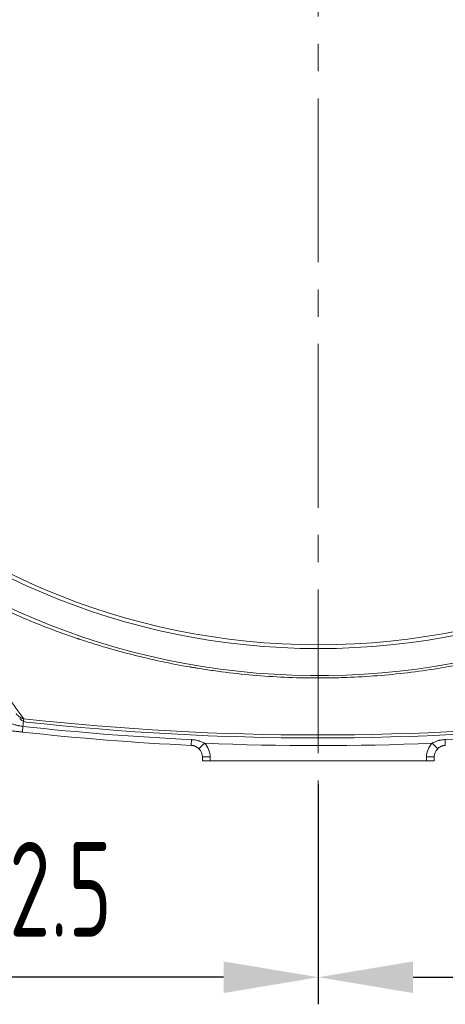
# Model space of a CAD drawing. Header units: millimetres. Extents: x 35469 to 44263, y -24881 to -16268.
# Tile 93 of 231: x 42102 to 42212, y -24305 to -24050. Entities that reach past the tile are written whole.
import ezdxf

# ---------------------------------------------------------------- set-up
doc = ezdxf.new("R2010")
doc.units = ezdxf.units.MM
doc.header["$LTSCALE"] = 0.3175
doc.linetypes.add('CENTER2', pattern=[28.575, 19.05, -3.175, 3.175, -3.175])
for name, color, linetype, lineweight in [('1轮廓实线层', 7, 'Continuous', 18), ('3中心线层', 1, 'CENTER2', 13), ('7标注层', 4, 'Continuous', 13)]:
    doc.layers.add(name, color=color, linetype=linetype, lineweight=lineweight)
doc.styles.add('PC_TEXTSTYLE', font='ISOCP.SHX', dxfattribs={"width": 0.707, "bigfont": 'GBCBIG.SHX'})
doc.dimstyles.new('GB_LINEAR', dxfattribs={"dimtxt": 3.5, "dimasz": 3.5, "dimexe": 1, "dimexo": 0, "dimgap": 1.5, "dimtad": 1, "dimdsep": 46, "dimtxsty": 'PC_TEXTSTYLE', "dimcen": 0, "dimclrd": 256, "dimclrt": 3, "dimadec": 0, "dimazin": 2, "dimtp": 0.1, "dimtm": 0.1, "dimtfac": 0.71, "dimtdec": 3, "dimtmove": 0, "dimatfit": 3, "dimfxl": 1, "dimtfill": 1, "dimarcsym": 0})

# ---------------------------------------------------------------- blocks, each defined once
blk = doc.blocks.new('*D68')
at = {"layer": '7标注层', "color": 0, "lineweight": -2, "transparency": 16777216}
for p, q in [((42026.8, -23892.73), (42026.8, -24304.73)), ((42179.3, -24247.92), (42179.3, -24304.73))]:
    blk.add_line(p, q, dxfattribs=at)
at = {"layer": '7标注层', "lineweight": -2, "transparency": 16777216}
blk.add_line((42154.8, -24297.73), (42051.3, -24297.73), dxfattribs=at)
at = {"layer": '7标注层', "transparency": 16777216}
for points in [[(42051.3, -24293.65), (42051.3, -24301.82), (42026.8, -24297.73)], [(42154.8, -24301.82), (42154.8, -24293.65), (42179.3, -24297.73)]]:
    blk.add_solid(points, dxfattribs=at)
at = {"layer": 'Defpoints', "color": 0, "transparency": 16777216}
for p in [(42026.8, -23892.73), (42179.3, -24247.92), (42026.8, -24297.73)]:
    blk.add_point(p, dxfattribs=at)
at = {"layer": '7标注层', "color": 3, "transparency": 16777216, "insert": (42103.05, -24274.98), "char_height": 24.5, "attachment_point": 5, "style": 'PC_TEXTSTYLE', "bg_fill": 3, "box_fill_scale": 1.1, "bg_fill_color": 257, "bg_fill_transparency": 0}
blk.add_mtext('152.5', dxfattribs=at)
blk = doc.blocks.new('*D69')
at = {"layer": '7标注层', "color": 0, "lineweight": -2, "transparency": 16777216}
for p, q in [((42331.8, -24187.73), (42331.8, -24304.73)), ((42179.3, -24247.92), (42179.3, -24304.73))]:
    blk.add_line(p, q, dxfattribs=at)
at = {"layer": '7标注层', "lineweight": -2, "transparency": 16777216}
blk.add_line((42203.8, -24297.73), (42307.3, -24297.73), dxfattribs=at)
at = {"layer": '7标注层', "transparency": 16777216}
for points in [[(42203.8, -24293.65), (42203.8, -24301.82), (42179.3, -24297.73)], [(42307.3, -24301.82), (42307.3, -24293.65), (42331.8, -24297.73)]]:
    blk.add_solid(points, dxfattribs=at)
at = {"layer": 'Defpoints', "color": 0, "transparency": 16777216}
for p in [(42331.8, -24187.73), (42179.3, -24247.92), (42331.8, -24297.73)]:
    blk.add_point(p, dxfattribs=at)
at = {"layer": '7标注层', "color": 3, "transparency": 16777216, "insert": (42255.55, -24274.98), "char_height": 24.5, "attachment_point": 5, "style": 'PC_TEXTSTYLE', "bg_fill": 3, "box_fill_scale": 1.1, "bg_fill_color": 257, "bg_fill_transparency": 0}
blk.add_mtext('152.5', dxfattribs=at)

msp = doc.modelspace()

# ---------------------------------------------------------------- linework, layer by layer
at = {"layer": '1轮廓实线层'}
for p, q in [((42146.514, -24236.286), (42146.444, -24237.765)), ((42149.826, -24237.214), (42148.417, -24238.633)), ((42208.779, -24237.201), (42210.189, -24238.62)), ((42212.091, -24236.272), (42212.161, -24237.751)), ((42149.303, -24240.762), (42149.303, -24241.734)), ((42149.303, -24241.734), (42149.303, -24240.762)), ((42151.303, -24240.762), (42149.303, -24240.762)), ((42151.303, -24241.734), (42149.303, -24241.734)), ((42151.303, -24240.762), (42151.303, -24241.734)), ((42207.303, -24241.734), (42151.303, -24241.734)), ((42207.303, -24240.748), (42209.303, -24240.748)), ((42207.303, -24241.734), (42207.303, -24240.748)), ((42209.303, -24241.734), (42207.303, -24241.734)), ((42209.303, -24241.734), (42209.303, -24240.748)), ((42209.303, -24240.748), (42209.303, -24241.734))]:
    msp.add_line(p, q, dxfattribs=at)
for radius in [183, 182]:
    msp.add_circle((42179.303, -24029.734), radius, dxfattribs=at)
for centre, radius, start, end in [((42179.303, -24029.734), 190, 6.89064, 353.10936), ((42179.155, -23542.534), 692.536, 263.694064, 276.305936), ((42179.155, -23542.534), 693.31, 263.751401, 276.248594), ((42179.155, -23542.534), 696, 263.694066, 267.306224), ((42179.155, -23542.534), 696, 263.694065, 267.306224), ((42179.155, -23542.534), 694.519, 263.694066, 267.306224), ((42179.155, -23542.534), 694.519, 272.718137, 276.305935), ((42179.155, -23542.534), 695.298, 267.582464, 272.441897), ((42146.303, -24240.762), 5, 0, 45.20464), ((42212.303, -24240.748), 5, 134.81972, 180), ((42146.303, -24240.762), 3, 0, 45.20464), ((42146.303, -24240.762), 3, 0, 45.20464), ((42212.303, -24240.748), 3, 134.81972, 180), ((42212.303, -24240.748), 3, 134.81972, 180)]:
    msp.add_arc(centre, radius, start, end, dxfattribs=at)
for points, knots in [([(42286.107, -24188.579), (42282.577, -24190.88), (42275.382, -24195.247), (42264.215, -24201.077), (42256.541, -24204.474), (42250.707, -24206.836), (42247.77, -24207.97), (42244.311, -24209.211), (42242.574, -24209.81), (42241.703, -24210.105), (42241.268, -24210.251), (42241.065, -24210.318), (42240.985, -24210.345), (42240.967, -24210.351), (42240.965, -24210.352), (42240.964, -24210.352), (42240.963, -24210.352), (42240.963, -24210.352), (42240.963, -24210.352), (42240.962, -24210.353), (42240.956, -24210.355), (42240.94, -24210.36), (42240.886, -24210.378), (42235.833, -24212.055), (42230.732, -24213.521), (42220.523, -24216.014), (42215.374, -24217.053), (42205.011, -24218.712), (42199.797, -24219.332), (42191.945, -24219.947), (42189.323, -24220.099), (42185.383, -24220.247), (42183.412, -24220.302), (42181.11, -24220.331), (42179.959, -24220.337), (42179.425, -24220.337), (42179.214, -24220.337), (42179.165, -24220.337), (42179.157, -24220.337), (42179.154, -24220.337), (42179.152, -24220.337), (42179.149, -24220.337), (42179.137, -24220.337), (42179.104, -24220.337), (42178.986, -24220.337), (42173.398, -24220.326), (42167.837, -24220.078), (42159.652, -24219.366), (42156.928, -24219.071), (42152.852, -24218.543), (42150.816, -24218.258), (42148.446, -24217.887), (42147.262, -24217.692), (42146.712, -24217.6), (42146.48, -24217.56), (42146.406, -24217.548), (42146.369, -24217.541), (42146.353, -24217.538), (42146.347, -24217.537), (42146.345, -24217.537), (42146.345, -24217.537), (42146.343, -24217.537), (42146.339, -24217.536), (42146.258, -24217.522), (42141.228, -24216.658), (42136.237, -24215.598), (42128.935, -24213.75), (42126.512, -24213.087), (42122.897, -24212.022), (42121.094, -24211.473), (42118.999, -24210.8), (42117.954, -24210.457), (42117.432, -24210.283), (42117.19, -24210.202), (42117.095, -24210.17), (42117.073, -24210.162), (42117.069, -24210.161), (42117.068, -24210.161), (42117.067, -24210.161), (42117.067, -24210.161), (42117.066, -24210.16), (42117.062, -24210.159), (42117.049, -24210.155), (42117.007, -24210.14), (42113.001, -24208.793), (42105.132, -24205.859), (42093.688, -24200.737), (42082.588, -24194.887), (42075.439, -24190.512), (42071.931, -24188.209)], [0, 0, 0, 0, 0.0625, 0.125, 0.1875, 0.1875, 0.21875, 0.234375, 0.2421875, 0.2460938, 0.2480469, 0.2490234, 0.2492676, 0.2492981, 0.2493057, 0.2493095, 0.2493114, 0.2493114, 0.2493134, 0.2493134, 0.2493286, 0.2493896, 0.2495117, 0.25, 0.3125, 0.3125, 0.375, 0.375, 0.4375, 0.4375, 0.46875, 0.46875, 0.484375, 0.4921875, 0.4960938, 0.4980469, 0.4985352, 0.4985962, 0.4986267, 0.4986267, 0.498642, 0.498642, 0.4986572, 0.4987793, 0.4990234, 0.5, 0.5625, 0.5625, 0.59375, 0.59375, 0.609375, 0.6171875, 0.6210938, 0.6230469, 0.6235352, 0.6237793, 0.6239014, 0.6239624, 0.62397, 0.62397, 0.6239777, 0.6239777, 0.6239929, 0.6240234, 0.625, 0.6875, 0.6875, 0.71875, 0.71875, 0.734375, 0.7421875, 0.7460938, 0.7480469, 0.7490234, 0.7492676, 0.7492981, 0.7493134, 0.7493134, 0.7493172, 0.7493172, 0.749321, 0.7493286, 0.7493896, 0.7495117, 0.75, 0.8125, 0.875, 0.9375, 1, 1, 1, 1]), ([(42103.089, -24230.88), (42100.413, -24227.192), (42097.721, -24223.487), (42091.407, -24214.814), (42087.772, -24209.831), (42080.429, -24199.788), (42076.721, -24194.728), (42072.625, -24189.153), (42072.278, -24188.681), (42071.931, -24188.209)], [0, 0, 0, 0, 0.2645552, 0.2645552, 0.6160416, 0.6160416, 0.9675279, 0.9675279, 1, 1, 1, 1]), ([(42101.082, -24229.539), (42101.086, -24229.543), (42101.091, -24229.548), (42101.099, -24229.558), (42101.111, -24229.572), (42101.14, -24229.605), (42101.199, -24229.671), (42101.25, -24229.726), (42101.355, -24229.835), (42101.427, -24229.905), (42101.575, -24230.042), (42101.651, -24230.107), (42101.809, -24230.234), (42101.89, -24230.295), (42102.016, -24230.383), (42102.058, -24230.411), (42102.144, -24230.466), (42102.188, -24230.493), (42102.32, -24230.571), (42102.411, -24230.62), (42102.551, -24230.687), (42102.598, -24230.708), (42102.693, -24230.749), (42102.789, -24230.787), (42102.888, -24230.821), (42102.962, -24230.845), (42103, -24230.856), (42103.044, -24230.868), (42103.066, -24230.874), (42103.076, -24230.876), (42103.082, -24230.878), (42103.085, -24230.879), (42103.089, -24230.88)], [0, 0, 0, 0, 0.0078125, 0.0078125, 0.015625, 0.03125, 0.0625, 0.125, 0.125, 0.25, 0.25, 0.375, 0.375, 0.5, 0.5, 0.5625, 0.5625, 0.625, 0.625, 0.75, 0.75, 0.8125, 0.8125, 0.875, 0.9375, 0.9375, 0.96875, 0.984375, 0.9921875, 0.9960937, 0.9960937, 1, 1, 1, 1]), ([(42099.22, -24231.915), (42099.369, -24231.967), (42099.666, -24232.07), (42099.965, -24232.169), (42100.414, -24232.314), (42100.715, -24232.405), (42101.17, -24232.529), (42101.323, -24232.568), (42101.553, -24232.623), (42101.629, -24232.64), (42101.783, -24232.674), (42101.86, -24232.69), (42102.092, -24232.737), (42102.247, -24232.764), (42102.558, -24232.813), (42102.714, -24232.834), (42102.871, -24232.851)], [0, 0, 0, 0, 0.125, 0.25, 0.25, 0.5, 0.5, 0.625, 0.625, 0.6875, 0.6875, 0.75, 0.75, 0.875, 0.875, 1, 1, 1, 1]), ([(42102.032, -24230.85), (42102.248, -24231.088), (42102.497, -24231.285), (42103.064, -24231.589), (42103.373, -24231.689), (42103.693, -24231.726)], [0, 0, 0, 0, 0.5000517, 0.5000517, 1, 1, 1, 1]), ([(42103.089, -24230.88), (42103.079, -24230.968), (42103.067, -24231.079), (42103.037, -24231.344), (42103.02, -24231.497), (42102.983, -24231.837), (42102.962, -24232.024), (42102.918, -24232.422), (42102.895, -24232.634), (42102.871, -24232.851)], [0, 0, 0, 0, 0.25, 0.25, 0.5, 0.5, 0.75, 0.75, 1, 1, 1, 1]), ([(42102.708, -24234.323), (42102.553, -24234.306), (42102.398, -24234.289), (42102.088, -24234.254), (42101.933, -24234.237), (42101.468, -24234.185), (42101.158, -24234.15), (42100.539, -24234.08), (42099.92, -24234.01), (42099.3, -24233.938), (42098.989, -24233.902)], [0, 0, 0, 0, 0.125, 0.125, 0.25, 0.25, 0.5, 0.5, 0.75, 1, 1, 1, 1]), ([(42102.871, -24232.851), (42102.859, -24232.956), (42102.848, -24233.058), (42102.826, -24233.256), (42102.816, -24233.351), (42102.796, -24233.531), (42102.786, -24233.616), (42102.769, -24233.774), (42102.761, -24233.847), (42102.746, -24233.979), (42102.74, -24234.038), (42102.728, -24234.14), (42102.724, -24234.183), (42102.716, -24234.253), (42102.713, -24234.279), (42102.709, -24234.314), (42102.708, -24234.323), (42102.708, -24234.323)], [0, 0, 0, 0, 0.1249959, 0.1249959, 0.2499918, 0.2499918, 0.3749877, 0.3749877, 0.4999836, 0.4999836, 0.6249795, 0.6249795, 0.7499754, 0.7499754, 0.8749713, 0.8749713, 1, 1, 1, 1]), ([(42146.514, -24236.286), (42146.586, -24236.289), (42146.659, -24236.294), (42146.804, -24236.304), (42146.876, -24236.311), (42147.093, -24236.332), (42147.38, -24236.368), (42147.664, -24236.42), (42147.947, -24236.479), (42148.088, -24236.512), (42148.298, -24236.569), (42148.367, -24236.589), (42148.506, -24236.63), (42148.575, -24236.652), (42148.781, -24236.721), (42148.917, -24236.772), (42149.184, -24236.881), (42149.315, -24236.94), (42149.574, -24237.069), (42149.701, -24237.138), (42149.826, -24237.214)], [0, 0, 0, 0, 0.0625, 0.0625, 0.125, 0.125, 0.25, 0.375, 0.375, 0.5, 0.5, 0.5625, 0.5625, 0.625, 0.625, 0.75, 0.75, 0.875, 0.875, 1, 1, 1, 1]), ([(42208.779, -24237.201), (42208.841, -24237.163), (42208.904, -24237.127), (42209.032, -24237.057), (42209.096, -24237.024), (42209.291, -24236.927), (42209.423, -24236.867), (42209.69, -24236.758), (42209.825, -24236.708), (42210.099, -24236.616), (42210.238, -24236.574), (42210.448, -24236.518), (42210.518, -24236.5), (42210.659, -24236.466), (42210.73, -24236.45), (42210.942, -24236.406), (42211.084, -24236.38), (42211.37, -24236.336), (42211.657, -24236.3), (42211.946, -24236.279), (42212.091, -24236.272)], [0, 0, 0, 0, 0.0625, 0.0625, 0.125, 0.125, 0.25, 0.25, 0.375, 0.375, 0.5, 0.5, 0.5625, 0.5625, 0.625, 0.625, 0.75, 0.75, 0.875, 1, 1, 1, 1]), ([(42148.417, -24238.633), (42148.351, -24238.567), (42148.282, -24238.505), (42148.141, -24238.389), (42148.068, -24238.334), (42147.917, -24238.231), (42147.839, -24238.183), (42147.719, -24238.117), (42147.678, -24238.095), (42147.617, -24238.064), (42147.596, -24238.054), (42147.554, -24238.035), (42147.449, -24237.987), (42147.343, -24237.946), (42147.17, -24237.888), (42146.994, -24237.838), (42146.813, -24237.804), (42146.676, -24237.785), (42146.63, -24237.779), (42146.537, -24237.771), (42146.491, -24237.767), (42146.444, -24237.765)], [0, 0, 0, 0, 0.125, 0.125, 0.25, 0.25, 0.375, 0.375, 0.4375, 0.4375, 0.46875, 0.46875, 0.5, 0.625, 0.625, 0.75, 0.875, 0.875, 0.9375, 0.9375, 1, 1, 1, 1]), ([(42212.161, -24237.751), (42212.068, -24237.756), (42211.884, -24237.773), (42211.614, -24237.824), (42211.439, -24237.874), (42211.308, -24237.917), (42211.265, -24237.933), (42211.2, -24237.958), (42211.179, -24237.966), (42211.136, -24237.984), (42211.031, -24238.029), (42210.928, -24238.08), (42210.769, -24238.168), (42210.691, -24238.216), (42210.54, -24238.319), (42210.467, -24238.374), (42210.36, -24238.462), (42210.324, -24238.493), (42210.255, -24238.555), (42210.222, -24238.587), (42210.189, -24238.62)], [0, 0, 0, 0, 0.125, 0.25, 0.375, 0.375, 0.4375, 0.4375, 0.46875, 0.46875, 0.5, 0.625, 0.625, 0.75, 0.75, 0.875, 0.875, 0.9375, 0.9375, 1, 1, 1, 1])]:
    msp.add_open_spline(points, degree=3, knots=knots, dxfattribs=at)
at = {"layer": '3中心线层', "ltscale": 7}
msp.add_line((42179.303, -23816.418), (42179.303, -24247.918), dxfattribs=at)

# ---------------------------------------------------------------- next in the draw order: dimensions: what is measured, and where the dimension line sits
at = {"layer": '7标注层'}
dim = msp.add_linear_dim(base=(42026.803, -24297.734), p1=(42179.303, -24247.918), p2=(42026.803, -23892.734), dimstyle='GB_LINEAR', override={"dimscale": 7, "dimgap": 1.5, "dimtad": 1, "dimjust": 0, "dimdec": 2, "dimlfac": 1, "dimse1": 0, "dimse2": 0, "dimsd1": 0, "dimsd2": 0, "dimclrd": 256, "dimclre": 0, "dimtofl": 1}, dxfattribs=at)
dim.commit()
dim.dimension.update_dxf_attribs({"geometry": '*D68', "text_midpoint": (42103.053, -24274.984)})

# ---------------------------------------------------------------- next in the draw order: dimensions: what is measured, and where the dimension line sits
dim = msp.add_linear_dim(base=(42331.803, -24297.734), p1=(42179.303, -24247.918), p2=(42331.803, -24187.734), dimstyle='GB_LINEAR', override={"dimscale": 7, "dimgap": 1.5, "dimtad": 1, "dimjust": 0, "dimdec": 2, "dimlfac": 1, "dimse1": 0, "dimse2": 0, "dimsd1": 0, "dimsd2": 0, "dimtofl": 1}, dxfattribs=at)
dim.commit()
dim.dimension.update_dxf_attribs({"geometry": '*D69', "text_midpoint": (42255.553, -24274.984)})

doc.saveas('drawing.dxf')
